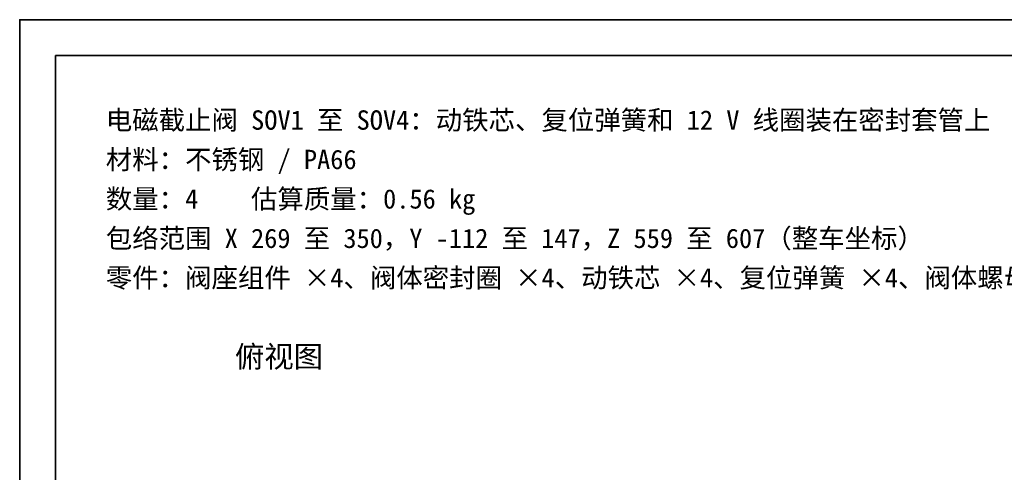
# Model space of a CAD drawing. Header units: millimetres. Extents: x 0 to 420, y 0 to 297.
# Tile 18 of 20: x 0 to 137, y 234 to 297. Entities that reach past the tile are written whole.
import ezdxf
from ezdxf.enums import TextEntityAlignment as Align

# ---------------------------------------------------------------- set-up
doc = ezdxf.new("R2010")
doc.units = ezdxf.units.MM
doc.layers.add('FRAME', color=7, linetype='Continuous', lineweight=35, true_color=0x3c3c3c)
doc.layers.add('TEXT', color=7, linetype='Continuous', lineweight=18, true_color=0x141414)
doc.styles.add('ZH', font='simsun.ttc')

msp = doc.modelspace()

# ---------------------------------------------------------------- linework, layer by layer
at = {"layer": 'FRAME'}
for points in [[(0, 0), (420, 0), (420, 297), (0, 297)], [(5, 5), (415, 5), (415, 292), (5, 292)]]:
    msp.add_lwpolyline(points, close=True, dxfattribs=at)

# ---------------------------------------------------------------- texts
at = {"layer": 'TEXT', "style": 'ZH'}
for s, height, p in [('电磁截止阀 SOV1 至 SOV4：动铁芯、复位弹簧和 12 V 线圈装在密封套管上', 2.7, (12, 283)), ('材料：不锈钢 / PA66', 2.7, (12, 277.5)), ('数量：4    估算质量：0.56 kg', 2.7, (12, 272)), ('包络范围 X 269 至 350，Y -112 至 147，Z 559 至 607（整车坐标）', 2.7, (12, 266.5)), ('零件：阀座组件 ×4、阀体密封圈 ×4、动铁芯 ×4、复位弹簧 ×4、阀体螺母 ×4、导磁套管 ×4、电磁线圈 ×4、线圈磁轭 ×4、线圈插头 ×4、锁紧螺母 ×4', 2.7, (12, 261)), ('俯视图', 3, (30, 250))]:
    msp.add_text(s, height=height, dxfattribs=at).set_placement(p, align=Align.MIDDLE_LEFT)

doc.saveas('drawing.dxf')
